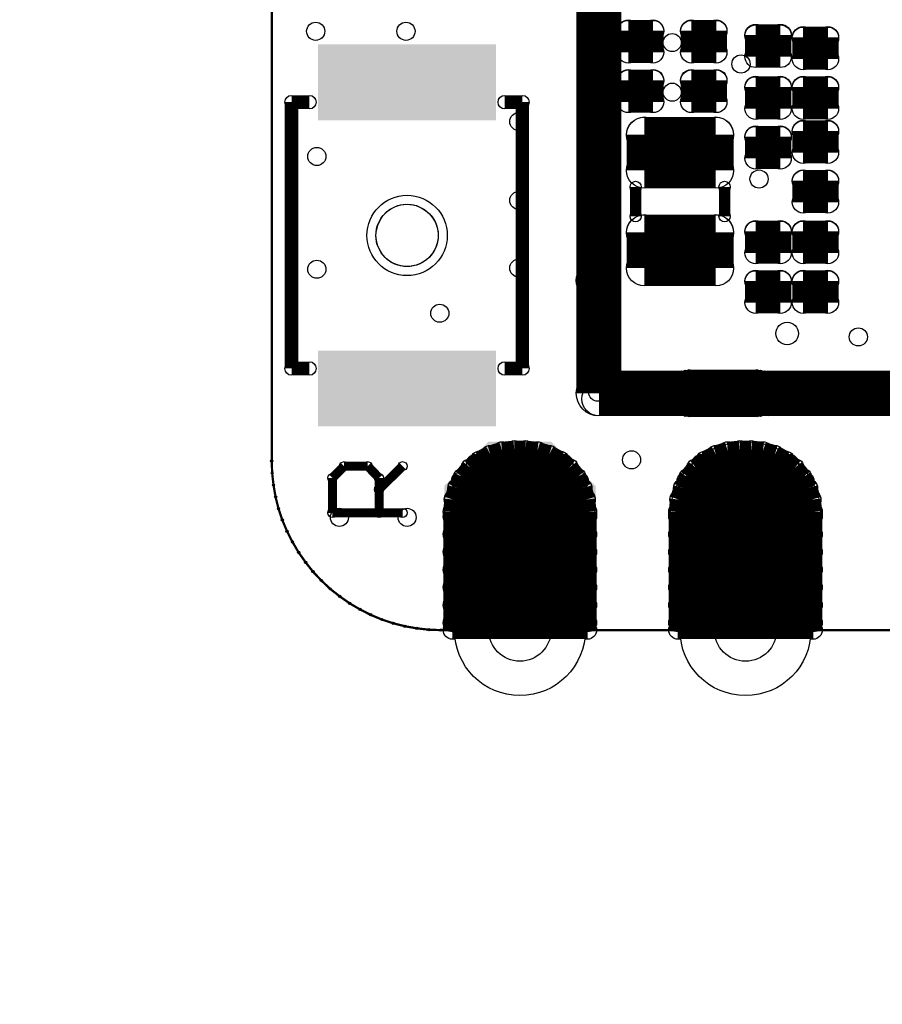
# Model space of a CAD drawing. Extents: x 0 to 123, y 0 to 26.
# Tile 1 of 14: x 0 to 10, y 0 to 11. Entities that reach past the tile are written whole.
import ezdxf

# ---------------------------------------------------------------- set-up
doc = ezdxf.new("R2010")
doc.units = 0
doc.layers.get('0').update_dxf_attribs({"linetype": 'CONTINUOUS'})
for name, color, linetype in [('XIAOESP32C3_GTO', 3, 'CONTINUOUS'), ('XIAOESP32C3_GTS', 10, 'CONTINUOUS'), ('XIAOESP32C3_TXT', 14, 'CONTINUOUS')]:
    doc.layers.add(name, color=color, linetype=linetype)

# ---------------------------------------------------------------- blocks, each defined once
blk = doc.blocks.new('ROUND_1')
blk.add_circle((0, 0), 0.0127)
blk = doc.blocks.new('ROUND_5')
blk.add_circle((0, 0), 0.254)
blk = doc.blocks.new('ROUND_12')
blk.add_circle((0, 0), 0.0762)
blk = doc.blocks.new('ROUND_2')
blk.add_circle((0, 0), 0.0508)
blk = doc.blocks.new('ROUND_14')
blk.add_circle((0, 0), 0.0635)
blk = doc.blocks.new('ROUND_3')
blk.add_circle((0, 0), 0)
blk = doc.blocks.new('CUSTOM_65')
for points in [[(-0.852168, 0.35298), (-0.35298, 0.852168), (0.852168, 0.35298), (0.35298, 0.852168)], [(-0.852168, -0.35298), (-0.852168, 0.35298), (0.852168, -0.35298), (0.852168, 0.35298)], [(-0.35298, -0.852168), (-0.852168, -0.35298), (0.35298, -0.852168), (0.852168, -0.35298)]]:
    blk.add_solid(points)
blk = doc.blocks.new('ROUND_22')
blk.add_circle((0, 0), 0.852)
blk = doc.blocks.new('ROUND_23')
blk.add_circle((0, 0), 0.737)
blk = doc.blocks.new('RECTANGLE_67')
blk.add_solid([(1.00203, 0.42672), (1.00203, -0.42672), (-1.00203, 0.42672), (-1.00203, -0.42672)])
blk = doc.blocks.new('ROUND_26')
blk.add_circle((0, 0), 0.452)
blk = doc.blocks.new('ROUND_53')
blk.add_circle((0, 0), 0.191)
blk = doc.blocks.new('ROUND_54')
blk.add_circle((0, 0), 0.121)
blk = doc.blocks.new('ROUND_24')
blk.add_circle((0, 0), 0.102)
blk = doc.blocks.new('ROUND_66')
blk.add_circle((0, 0), 0.201)
blk = doc.blocks.new('ROUND_46')
blk.add_circle((0, 0), 0.127)
blk = doc.blocks.new('ROUND_69')
blk.add_circle((0, 0), 0.351)
blk = doc.blocks.new('ROUND_70')
blk.add_circle((0, 0), 0.425)

msp = doc.modelspace()

# ---------------------------------------------------------------- linework, layer by layer
at = {"layer": 'XIAOESP32C3_GTO'}
for points, const_width in [([(2.83718, 20.08886), (2.83718, 6.11886)], 0.0254), ([(6.52018, 6.88086), (6.52018, 19.32686)], 0.508), ([(3.0607, 7.16026), (3.0607, 10.16)], 0.1524), ([(3.0607, 10.16), (3.26136, 10.16)], 0.1524), ([(5.461, 10.16), (5.65912, 10.16)], 0.1524), ([(5.65912, 10.16), (5.65912, 7.16026)], 0.1524), ([(6.9342, 9.20496), (6.9342, 8.87476)], 0.127), ([(7.93496, 8.87476), (7.93496, 9.20496)], 0.127), ([(3.26136, 7.16026), (3.0607, 7.16026)], 0.1524), ([(5.65912, 7.16026), (5.461, 7.16026)], 0.1524), ([(16.80718, 6.88086), (6.52018, 6.88086)], 0.508), ([(7.40918, 7.10184), (7.37362, 7.07644)], 0.0254), ([(7.44982, 7.11962), (7.40918, 7.10184)], 0.0254), ([(7.493, 7.12978), (7.44982, 7.11962)], 0.0254), ([(7.53618, 7.13486), (7.493, 7.12978)], 0.0254), ([(8.29818, 7.13486), (7.53618, 7.13486)], 0.0254), ([(8.34136, 7.12978), (8.29818, 7.13486)], 0.0254), ([(8.38454, 7.11962), (8.34136, 7.12978)], 0.0254), ([(8.42518, 7.10184), (8.38454, 7.11962)], 0.0254), ([(8.46074, 7.07644), (8.42518, 7.10184)], 0.0254), ([(7.3152, 7.00786), (7.29742, 6.96722)], 0.0254), ([(7.3406, 7.04342), (7.3152, 7.00786)], 0.0254), ([(7.37362, 7.07644), (7.3406, 7.04342)], 0.0254), ([(8.49376, 7.04342), (8.46074, 7.07644)], 0.0254), ([(8.51916, 7.00786), (8.49376, 7.04342)], 0.0254), ([(8.53694, 6.96722), (8.51916, 7.00786)], 0.0254), ([(7.28726, 6.92404), (7.28218, 6.88086)], 0.0254), ([(7.28218, 6.88086), (7.28726, 6.83768)], 0.0254), ([(7.29742, 6.96722), (7.28726, 6.92404)], 0.0254), ([(8.5471, 6.92404), (8.53694, 6.96722)], 0.0254), ([(8.55218, 6.88086), (8.5471, 6.92404)], 0.0254), ([(8.5471, 6.83768), (8.55218, 6.88086)], 0.0254), ([(7.28726, 6.83768), (7.29742, 6.7945)], 0.0254), ([(7.29742, 6.7945), (7.3152, 6.75386)], 0.0254), ([(7.3152, 6.75386), (7.3406, 6.7183)], 0.0254), ([(8.49376, 6.7183), (8.51916, 6.75386)], 0.0254), ([(8.51916, 6.75386), (8.53694, 6.7945)], 0.0254), ([(8.53694, 6.7945), (8.5471, 6.83768)], 0.0254), ([(7.3406, 6.7183), (7.37362, 6.68528)], 0.0254), ([(7.37362, 6.68528), (7.40918, 6.65988)], 0.0254), ([(7.40918, 6.65988), (7.44982, 6.6421)], 0.0254), ([(7.44982, 6.6421), (7.493, 6.63194)], 0.0254), ([(8.34136, 6.63194), (8.38454, 6.6421)], 0.0254), ([(8.38454, 6.6421), (8.42518, 6.65988)], 0.0254), ([(8.42518, 6.65988), (8.46074, 6.68528)], 0.0254), ([(8.46074, 6.68528), (8.49376, 6.7183)], 0.0254), ([(7.493, 6.63194), (7.53618, 6.62686)], 0.0254), ([(7.53618, 6.62686), (8.29818, 6.62686)], 0.0254), ([(8.29818, 6.62686), (8.34136, 6.63194)], 0.0254), ([(2.83718, 6.11886), (2.84226, 5.9817)], 0.0254), ([(3.52044, 5.92836), (3.65252, 6.06044)], 0.1016), ([(3.65252, 6.06044), (3.91668, 6.06044)], 0.1016), ([(3.91668, 6.06044), (4.04622, 5.92836)], 0.1016), ([(4.04622, 5.79882), (4.31038, 6.06044)], 0.1016), ([(2.84226, 5.9817), (2.8575, 5.84708)], 0.0254), ([(3.52044, 5.53466), (3.52044, 5.92836)], 0.1016), ([(4.04622, 5.92836), (4.04622, 5.53466)], 0.1016), ([(2.8575, 5.84708), (2.88036, 5.715)], 0.0254), ([(2.88036, 5.715), (2.91338, 5.58292)], 0.0254), ([(2.91338, 5.58292), (2.95656, 5.45338)], 0.0254), ([(4.31038, 5.53466), (3.52044, 5.53466)], 0.1016), ([(2.95656, 5.45338), (3.0099, 5.32638)], 0.0254), ([(3.0099, 5.32638), (3.07086, 5.207)], 0.0254), ([(3.07086, 5.207), (3.13944, 5.09016)], 0.0254), ([(3.13944, 5.09016), (3.21818, 4.9784)], 0.0254), ([(3.21818, 4.9784), (3.302, 4.87172)], 0.0254), ([(3.302, 4.87172), (3.39598, 4.77266)], 0.0254), ([(3.39598, 4.77266), (3.49504, 4.67868)], 0.0254), ([(3.49504, 4.67868), (3.60172, 4.59486)], 0.0254), ([(3.60172, 4.59486), (3.71348, 4.51612)], 0.0254), ([(3.71348, 4.51612), (3.83032, 4.44754)], 0.0254), ([(3.83032, 4.44754), (3.9497, 4.38658)], 0.0254), ([(3.9497, 4.38658), (4.0767, 4.33324)], 0.0254), ([(4.0767, 4.33324), (4.20624, 4.29006)], 0.0254), ([(4.20624, 4.29006), (4.33832, 4.25704)], 0.0254), ([(4.33832, 4.25704), (4.4704, 4.23418)], 0.0254), ([(4.4704, 4.23418), (4.60502, 4.21894)], 0.0254), ([(4.60502, 4.21894), (4.74218, 4.21386)], 0.0254), ([(4.74218, 4.21386), (21.88718, 4.21386)], 0.0254)]:
    msp.add_lwpolyline(points, dxfattribs=dict(at, const_width=const_width))
for points in [[(4.1783, 8.95858), (4.23164, 8.98398)], [(4.23164, 8.98398), (4.28752, 9.00176)], [(4.28752, 9.00176), (4.34594, 9.00938)], [(4.34594, 9.00938), (4.4069, 9.00684)], [(4.4069, 9.00684), (4.46278, 8.99414)], [(4.46278, 8.99414), (4.51866, 8.97128)], [(4.05638, 8.82904), (4.0894, 8.87984)], [(4.0894, 8.87984), (4.13004, 8.92302)], [(4.13004, 8.92302), (4.1783, 8.95858)], [(4.51866, 8.97128), (4.56946, 8.9408)], [(4.56946, 8.9408), (4.61518, 8.90016)], [(4.61518, 8.90016), (4.65074, 8.85444)], [(4.01574, 8.71728), (4.03098, 8.7757)], [(4.03098, 8.7757), (4.05638, 8.82904)], [(4.65074, 8.85444), (4.68122, 8.80364)], [(4.68122, 8.80364), (4.70154, 8.74776)], [(4.01066, 8.65886), (4.01574, 8.71728)], [(4.01574, 8.60044), (4.01066, 8.65886)], [(4.70154, 8.74776), (4.7117, 8.68934)], [(4.7117, 8.68934), (4.7117, 8.62838)], [(4.03098, 8.54202), (4.01574, 8.60044)], [(4.05638, 8.48868), (4.03098, 8.54202)], [(4.70154, 8.56996), (4.68122, 8.51408)], [(4.7117, 8.62838), (4.70154, 8.56996)], [(4.0894, 8.43788), (4.05638, 8.48868)], [(4.13004, 8.3947), (4.0894, 8.43788)], [(4.65074, 8.46328), (4.61518, 8.41756)], [(4.68122, 8.51408), (4.65074, 8.46328)], [(4.1783, 8.35914), (4.13004, 8.3947)], [(4.23164, 8.33374), (4.1783, 8.35914)], [(4.28752, 8.31596), (4.23164, 8.33374)], [(4.46278, 8.32358), (4.4069, 8.31088)], [(4.51866, 8.34644), (4.46278, 8.32358)], [(4.56946, 8.37692), (4.51866, 8.34644)], [(4.61518, 8.41756), (4.56946, 8.37692)], [(4.34594, 8.30834), (4.28752, 8.31596)], [(4.4069, 8.31088), (4.34594, 8.30834)]]:
    msp.add_lwpolyline(points, dxfattribs=at)
at = {"layer": 'XIAOESP32C3_GTS'}
for points, const_width in [([(2.83718, 20.08886), (2.83718, 6.11886)], 0.0254), ([(6.45668, 12.08786), (6.45668, 8.15086)], 0.381), ([(6.85038, 10.72134), (6.85038, 10.96518)], 0.2413), ([(6.85038, 10.96518), (7.12978, 10.96518)], 0.2413), ([(7.12978, 10.9601), (6.85038, 10.9601)], 0.2413), ([(7.12978, 10.96518), (7.12978, 10.72134)], 0.2413), ([(7.56158, 10.72134), (7.56158, 10.96518)], 0.2413), ([(7.56158, 10.96518), (7.84098, 10.96518)], 0.2413), ([(7.84098, 10.9601), (7.56158, 10.9601)], 0.2413), ([(7.84098, 10.96518), (7.84098, 10.72134)], 0.2413), ([(8.28548, 10.67054), (8.28548, 10.91438)], 0.2413), ([(8.28548, 10.91438), (8.56488, 10.91438)], 0.2413), ([(8.56488, 10.9093), (8.28548, 10.9093)], 0.2413), ([(8.56488, 10.91438), (8.56488, 10.67054)], 0.2413), ([(8.81888, 10.88898), (8.81888, 10.64514)], 0.2413), ([(8.81888, 10.88898), (9.09828, 10.88898)], 0.2413), ([(8.81888, 10.8839), (9.09828, 10.8839)], 0.2413), ([(9.09828, 10.88898), (9.09828, 10.64514)], 0.2413), ([(7.12978, 10.72134), (6.85038, 10.72134)], 0.2413), ([(7.84098, 10.72134), (7.56158, 10.72134)], 0.2413), ([(8.56488, 10.67054), (8.28548, 10.67054)], 0.2413), ([(9.09828, 10.64514), (8.81888, 10.64514)], 0.2413), ([(6.85038, 10.16254), (6.85038, 10.40638)], 0.2413), ([(6.85038, 10.40638), (7.12978, 10.40638)], 0.2413), ([(7.12978, 10.4013), (6.85038, 10.4013)], 0.2413), ([(7.12978, 10.40638), (7.12978, 10.16254)], 0.2413), ([(7.56158, 10.16254), (7.56158, 10.40638)], 0.2413), ([(7.56158, 10.40638), (7.84098, 10.40638)], 0.2413), ([(7.84098, 10.4013), (7.56158, 10.4013)], 0.2413), ([(7.84098, 10.40638), (7.84098, 10.16254)], 0.2413), ([(8.28548, 10.33018), (8.28548, 10.08634)], 0.2413), ([(8.28548, 10.33018), (8.56488, 10.33018)], 0.2413), ([(8.28548, 10.3251), (8.56488, 10.3251)], 0.2413), ([(8.56488, 10.33018), (8.56488, 10.08634)], 0.2413), ([(8.81888, 10.33018), (8.81888, 10.08634)], 0.2413), ([(8.81888, 10.33018), (9.09828, 10.33018)], 0.2413), ([(8.81888, 10.3251), (9.09828, 10.3251)], 0.2413), ([(9.09828, 10.33018), (9.09828, 10.08634)], 0.2413), ([(7.12978, 10.16254), (6.85038, 10.16254)], 0.2413), ([(7.84098, 10.16254), (7.56158, 10.16254)], 0.2413), ([(8.56488, 10.08634), (8.28548, 10.08634)], 0.2413), ([(9.09828, 10.08634), (8.81888, 10.08634)], 0.2413), ([(7.8359, 9.7917), (7.03326, 9.7917)], 0.40132), ([(7.03326, 9.39038), (7.03326, 9.7917)], 0.40132), ([(7.03326, 9.78916), (7.8359, 9.78916)], 0.40132), ([(7.8359, 9.7917), (7.8359, 9.39038)], 0.40132), ([(8.28548, 9.77138), (8.28548, 9.52754)], 0.2413), ([(8.28548, 9.77138), (8.56488, 9.77138)], 0.2413), ([(8.28548, 9.7663), (8.56488, 9.7663)], 0.2413), ([(8.56488, 9.77138), (8.56488, 9.52754)], 0.2413), ([(8.81888, 9.59104), (8.81888, 9.83488)], 0.2413), ([(8.81888, 9.83488), (9.09828, 9.83488)], 0.2413), ([(9.09828, 9.8298), (8.81888, 9.8298)], 0.2413), ([(9.09828, 9.83488), (9.09828, 9.59104)], 0.2413), ([(8.56488, 9.52754), (8.28548, 9.52754)], 0.2413), ([(9.09828, 9.59104), (8.81888, 9.59104)], 0.2413), ([(7.8359, 9.39038), (7.03326, 9.39038)], 0.40132), ([(8.81888, 9.03224), (8.81888, 9.27608)], 0.2413), ([(8.81888, 9.27608), (9.09828, 9.27608)], 0.2413), ([(9.09828, 9.271), (8.81888, 9.271)], 0.2413), ([(9.09828, 9.27608), (9.09828, 9.03224)], 0.2413), ([(9.09828, 9.03224), (8.81888, 9.03224)], 0.2413), ([(7.8359, 8.69188), (7.03326, 8.69188)], 0.40132), ([(7.03326, 8.29056), (7.03326, 8.69188)], 0.40132), ([(7.03326, 8.68934), (7.8359, 8.68934)], 0.40132), ([(7.8359, 8.69188), (7.8359, 8.29056)], 0.40132), ([(8.28548, 8.70458), (8.28548, 8.46074)], 0.2413), ([(8.28548, 8.70458), (8.56488, 8.70458)], 0.2413), ([(8.28548, 8.6995), (8.56488, 8.6995)], 0.2413), ([(8.56488, 8.70458), (8.56488, 8.46074)], 0.2413), ([(8.81888, 8.70458), (8.81888, 8.46074)], 0.2413), ([(8.81888, 8.70458), (9.09828, 8.70458)], 0.2413), ([(8.81888, 8.6995), (9.09828, 8.6995)], 0.2413), ([(9.09828, 8.70458), (9.09828, 8.46074)], 0.2413), ([(8.56488, 8.46074), (8.28548, 8.46074)], 0.2413), ([(9.09828, 8.46074), (8.81888, 8.46074)], 0.2413), ([(7.8359, 8.29056), (7.03326, 8.29056)], 0.40132), ([(8.28548, 8.14578), (8.28548, 7.90194)], 0.2413), ([(8.28548, 8.14578), (8.56488, 8.14578)], 0.2413), ([(8.28548, 8.1407), (8.56488, 8.1407)], 0.2413), ([(8.56488, 8.14578), (8.56488, 7.90194)], 0.2413), ([(8.81888, 8.14578), (8.81888, 7.90194)], 0.2413), ([(8.81888, 8.14578), (9.09828, 8.14578)], 0.2413), ([(8.81888, 8.1407), (9.09828, 8.1407)], 0.2413), ([(9.09828, 8.14578), (9.09828, 7.90194)], 0.2413), ([(8.56488, 7.90194), (8.28548, 7.90194)], 0.2413), ([(9.09828, 7.90194), (8.81888, 7.90194)], 0.2413), ([(7.40918, 7.10184), (7.37362, 7.07644)], 0.0254), ([(7.44982, 7.11962), (7.40918, 7.10184)], 0.0254), ([(7.493, 7.12978), (7.44982, 7.11962)], 0.0254), ([(7.53618, 7.13486), (7.493, 7.12978)], 0.0254), ([(8.29818, 7.13486), (7.53618, 7.13486)], 0.0254), ([(8.34136, 7.12978), (8.29818, 7.13486)], 0.0254), ([(8.38454, 7.11962), (8.34136, 7.12978)], 0.0254), ([(8.42518, 7.10184), (8.38454, 7.11962)], 0.0254), ([(8.46074, 7.07644), (8.42518, 7.10184)], 0.0254), ([(6.52018, 6.81736), (8.42518, 6.81736)], 0.381), ([(7.3152, 7.00786), (7.29742, 6.96722)], 0.0254), ([(7.3406, 7.04342), (7.3152, 7.00786)], 0.0254), ([(7.37362, 7.07644), (7.3406, 7.04342)], 0.0254), ([(8.49376, 7.04342), (8.46074, 7.07644)], 0.0254), ([(8.51916, 7.00786), (8.49376, 7.04342)], 0.0254), ([(8.53694, 6.96722), (8.51916, 7.00786)], 0.0254), ([(7.28726, 6.92404), (7.28218, 6.88086)], 0.0254), ([(7.28218, 6.88086), (7.28726, 6.83768)], 0.0254), ([(7.29742, 6.96722), (7.28726, 6.92404)], 0.0254), ([(8.5471, 6.92404), (8.53694, 6.96722)], 0.0254), ([(8.55218, 6.88086), (8.5471, 6.92404)], 0.0254), ([(8.5471, 6.83768), (8.55218, 6.88086)], 0.0254), ([(7.28726, 6.83768), (7.29742, 6.7945)], 0.0254), ([(7.29742, 6.7945), (7.3152, 6.75386)], 0.0254), ([(7.3152, 6.75386), (7.3406, 6.7183)], 0.0254), ([(8.49376, 6.7183), (8.51916, 6.75386)], 0.0254), ([(8.51916, 6.75386), (8.53694, 6.7945)], 0.0254), ([(8.53694, 6.7945), (8.5471, 6.83768)], 0.0254), ([(7.3406, 6.7183), (7.37362, 6.68528)], 0.0254), ([(7.37362, 6.68528), (7.40918, 6.65988)], 0.0254), ([(7.40918, 6.65988), (7.44982, 6.6421)], 0.0254), ([(7.44982, 6.6421), (7.493, 6.63194)], 0.0254), ([(8.34136, 6.63194), (8.38454, 6.6421)], 0.0254), ([(8.38454, 6.6421), (8.42518, 6.65988)], 0.0254), ([(8.42518, 6.65988), (8.46074, 6.68528)], 0.0254), ([(8.46074, 6.68528), (8.49376, 6.7183)], 0.0254), ([(7.493, 6.63194), (7.53618, 6.62686)], 0.0254), ([(7.53618, 6.62686), (8.29818, 6.62686)], 0.0254), ([(8.29818, 6.62686), (8.34136, 6.63194)], 0.0254), ([(5.29844, 6.19252), (5.43052, 6.23316)], 0.2032), ([(5.43052, 6.23316), (5.56768, 6.24586)], 0.2032), ([(5.56768, 6.24586), (5.69468, 6.24586)], 0.2032), ([(5.69468, 6.24586), (5.8293, 6.23316)], 0.2032), ([(5.8293, 6.23316), (5.96138, 6.19252)], 0.2032), ([(7.83844, 6.19252), (7.97052, 6.23316)], 0.2032), ([(7.97052, 6.23316), (8.10768, 6.24586)], 0.2032), ([(8.10768, 6.24586), (8.23468, 6.24586)], 0.2032), ([(8.23468, 6.24586), (8.3693, 6.23316)], 0.2032), ([(8.3693, 6.23316), (8.50138, 6.19252)], 0.2032), ([(5.07238, 6.04266), (5.17906, 6.12902)], 0.2032), ([(5.17906, 6.12902), (5.29844, 6.19252)], 0.2032), ([(5.96138, 6.19252), (6.08076, 6.12902)], 0.2032), ([(6.08076, 6.12902), (6.18744, 6.04266)], 0.2032), ([(7.61238, 6.04266), (7.71906, 6.12902)], 0.2032), ([(7.71906, 6.12902), (7.83844, 6.19252)], 0.2032), ([(8.50138, 6.19252), (8.62076, 6.12902)], 0.2032), ([(8.62076, 6.12902), (8.72744, 6.04266)], 0.2032), ([(2.83718, 6.11886), (2.84226, 5.9817)], 0.0254), ([(4.98602, 5.93598), (5.07238, 6.04266)], 0.2032), ([(5.13334, 6.09092), (6.12648, 6.09092)], 0.2032), ([(6.18744, 6.04266), (6.2738, 5.93598)], 0.2032), ([(7.52602, 5.93598), (7.61238, 6.04266)], 0.2032), ([(7.67334, 6.09092), (8.66648, 6.09092)], 0.2032), ([(8.72744, 6.04266), (8.8138, 5.93598)], 0.2032), ([(2.84226, 5.9817), (2.8575, 5.84708)], 0.0254), ([(4.92252, 5.81406), (4.98602, 5.93598)], 0.2032), ([(6.2992, 5.8928), (4.96316, 5.8928)], 0.2032), ([(6.2738, 5.93598), (6.33984, 5.81406)], 0.2032), ([(7.46252, 5.81406), (7.52602, 5.93598)], 0.2032), ([(8.8392, 5.8928), (7.50316, 5.8928)], 0.2032), ([(8.8138, 5.93598), (8.87984, 5.81406)], 0.2032), ([(4.88188, 5.68452), (4.92252, 5.81406)], 0.2032), ([(6.33984, 5.81406), (6.37794, 5.68452)], 0.2032), ([(7.42188, 5.68452), (7.46252, 5.81406)], 0.2032), ([(8.87984, 5.81406), (8.91794, 5.68452)], 0.2032), ([(2.8575, 5.84708), (2.88036, 5.715)], 0.0254), ([(4.86918, 5.54736), (4.88188, 5.68452)], 0.2032), ([(4.88442, 5.69214), (6.3754, 5.69214)], 0.2032), ([(6.37794, 5.68452), (6.39318, 5.54736)], 0.2032), ([(7.40918, 5.54736), (7.42188, 5.68452)], 0.2032), ([(7.42442, 5.69214), (8.9154, 5.69214)], 0.2032), ([(8.91794, 5.68452), (8.93318, 5.54736)], 0.2032), ([(2.88036, 5.715), (2.91338, 5.58292)], 0.0254), ([(2.91338, 5.58292), (2.95656, 5.45338)], 0.0254), ([(4.86918, 4.21386), (4.86918, 5.54736)], 0.2032), ([(6.39318, 5.49402), (4.86918, 5.49402)], 0.2032), ([(6.39318, 5.54736), (6.39318, 4.21386)], 0.2032), ([(7.40918, 4.21386), (7.40918, 5.54736)], 0.2032), ([(8.93318, 5.49402), (7.40918, 5.49402)], 0.2032), ([(8.93318, 5.54736), (8.93318, 4.21386)], 0.2032), ([(2.95656, 5.45338), (3.0099, 5.32638)], 0.0254), ([(3.0099, 5.32638), (3.07086, 5.207)], 0.0254), ([(4.86918, 5.29336), (6.39318, 5.29336)], 0.2032), ([(7.40918, 5.29336), (8.93318, 5.29336)], 0.2032), ([(3.07086, 5.207), (3.13944, 5.09016)], 0.0254), ([(3.13944, 5.09016), (3.21818, 4.9784)], 0.0254), ([(6.39318, 5.09524), (4.86918, 5.09524)], 0.2032), ([(8.93318, 5.09524), (7.40918, 5.09524)], 0.2032), ([(3.21818, 4.9784), (3.302, 4.87172)], 0.0254), ([(4.86918, 4.89458), (6.39318, 4.89458)], 0.2032), ([(7.40918, 4.89458), (8.93318, 4.89458)], 0.2032), ([(3.302, 4.87172), (3.39598, 4.77266)], 0.0254), ([(3.39598, 4.77266), (3.49504, 4.67868)], 0.0254), ([(6.39318, 4.69646), (4.86918, 4.69646)], 0.2032), ([(8.93318, 4.69646), (7.40918, 4.69646)], 0.2032), ([(3.49504, 4.67868), (3.60172, 4.59486)], 0.0254), ([(3.60172, 4.59486), (3.71348, 4.51612)], 0.0254), ([(4.86918, 4.4958), (6.39318, 4.4958)], 0.2032), ([(7.40918, 4.4958), (8.93318, 4.4958)], 0.2032), ([(3.71348, 4.51612), (3.83032, 4.44754)], 0.0254), ([(3.83032, 4.44754), (3.9497, 4.38658)], 0.0254), ([(3.9497, 4.38658), (4.0767, 4.33324)], 0.0254), ([(4.0767, 4.33324), (4.20624, 4.29006)], 0.0254), ([(6.39318, 4.29768), (4.86918, 4.29768)], 0.2032), ([(8.93318, 4.29768), (7.40918, 4.29768)], 0.2032), ([(4.20624, 4.29006), (4.33832, 4.25704)], 0.0254), ([(4.33832, 4.25704), (4.4704, 4.23418)], 0.0254), ([(4.4704, 4.23418), (4.60502, 4.21894)], 0.0254), ([(4.60502, 4.21894), (4.74218, 4.21386)], 0.0254), ([(4.74218, 4.21386), (21.88718, 4.21386)], 0.0254), ([(6.39318, 4.21386), (4.86918, 4.21386)], 0.2032), ([(8.93318, 4.21386), (7.40918, 4.21386)], 0.2032)]:
    msp.add_lwpolyline(points, dxfattribs=dict(at, const_width=const_width))
for points in [[(4.1783, 8.95858), (4.23164, 8.98398)], [(4.23164, 8.98398), (4.28752, 9.00176)], [(4.28752, 9.00176), (4.34594, 9.00938)], [(4.34594, 9.00938), (4.4069, 9.00684)], [(4.4069, 9.00684), (4.46278, 8.99414)], [(4.46278, 8.99414), (4.51866, 8.97128)], [(4.05638, 8.82904), (4.0894, 8.87984)], [(4.0894, 8.87984), (4.13004, 8.92302)], [(4.13004, 8.92302), (4.1783, 8.95858)], [(4.51866, 8.97128), (4.56946, 8.9408)], [(4.56946, 8.9408), (4.61518, 8.90016)], [(4.61518, 8.90016), (4.65074, 8.85444)], [(4.01574, 8.71728), (4.03098, 8.7757)], [(4.03098, 8.7757), (4.05638, 8.82904)], [(4.65074, 8.85444), (4.68122, 8.80364)], [(4.68122, 8.80364), (4.70154, 8.74776)], [(4.01066, 8.65886), (4.01574, 8.71728)], [(4.01574, 8.60044), (4.01066, 8.65886)], [(4.70154, 8.74776), (4.7117, 8.68934)], [(4.7117, 8.68934), (4.7117, 8.62838)], [(4.03098, 8.54202), (4.01574, 8.60044)], [(4.05638, 8.48868), (4.03098, 8.54202)], [(4.70154, 8.56996), (4.68122, 8.51408)], [(4.7117, 8.62838), (4.70154, 8.56996)], [(4.0894, 8.43788), (4.05638, 8.48868)], [(4.13004, 8.3947), (4.0894, 8.43788)], [(4.65074, 8.46328), (4.61518, 8.41756)], [(4.68122, 8.51408), (4.65074, 8.46328)], [(4.1783, 8.35914), (4.13004, 8.3947)], [(4.23164, 8.33374), (4.1783, 8.35914)], [(4.28752, 8.31596), (4.23164, 8.33374)], [(4.46278, 8.32358), (4.4069, 8.31088)], [(4.51866, 8.34644), (4.46278, 8.32358)], [(4.56946, 8.37692), (4.51866, 8.34644)], [(4.61518, 8.41756), (4.56946, 8.37692)], [(4.34594, 8.30834), (4.28752, 8.31596)], [(4.4069, 8.31088), (4.34594, 8.30834)]]:
    msp.add_lwpolyline(points, dxfattribs=at)

# ---------------------------------------------------------------- block references
at = {"layer": 'XIAOESP32C3_GTO'}
for name, p in [('ROUND_3', (4.34594, 17.89938)), ('ROUND_3', (4.4069, 17.89684)), ('ROUND_3', (4.28752, 17.89176)), ('ROUND_3', (4.46278, 17.88414)), ('ROUND_3', (4.23164, 17.87398)), ('ROUND_3', (4.51866, 17.86128)), ('ROUND_3', (4.1783, 17.84858)), ('ROUND_3', (4.56946, 17.8308)), ('ROUND_3', (4.13004, 17.81302)), ('ROUND_3', (4.61518, 17.79016)), ('ROUND_3', (4.0894, 17.76984)), ('ROUND_3', (4.65074, 17.74444)), ('ROUND_3', (4.05638, 17.71904)), ('ROUND_3', (4.68122, 17.69364)), ('ROUND_3', (4.03098, 17.6657)), ('ROUND_3', (4.70154, 17.63776)), ('ROUND_3', (4.01574, 17.60728)), ('ROUND_3', (4.7117, 17.57934)), ('ROUND_3', (4.01066, 17.54886)), ('ROUND_3', (4.01066, 17.54886)), ('ROUND_3', (4.7117, 17.51838)), ('ROUND_3', (4.01574, 17.49044)), ('ROUND_3', (4.70154, 17.45996)), ('ROUND_3', (4.03098, 17.43202)), ('ROUND_3', (4.68122, 17.40408)), ('ROUND_3', (4.05638, 17.37868)), ('ROUND_3', (4.65074, 17.35328)), ('ROUND_3', (4.0894, 17.32788)), ('ROUND_3', (4.61518, 17.30756)), ('ROUND_3', (4.13004, 17.2847)), ('ROUND_3', (4.56946, 17.26692)), ('ROUND_3', (4.1783, 17.24914)), ('ROUND_3', (4.51866, 17.23644)), ('ROUND_3', (4.23164, 17.22374)), ('ROUND_3', (4.46278, 17.21358)), ('ROUND_3', (4.28752, 17.20596)), ('ROUND_3', (4.4069, 17.20088)), ('ROUND_3', (4.34594, 17.19834)), ('ROUND_12', (3.0607, 10.16)), ('ROUND_12', (3.26136, 10.16)), ('ROUND_12', (5.461, 10.16)), ('ROUND_12', (5.65912, 10.16)), ('ROUND_12', (5.65912, 10.16)), ('ROUND_14', (6.9342, 9.20496)), ('ROUND_14', (7.93496, 9.20496)), ('ROUND_3', (4.34594, 9.00938)), ('ROUND_3', (4.4069, 9.00684)), ('ROUND_3', (4.28752, 9.00176)), ('ROUND_3', (4.46278, 8.99414)), ('ROUND_3', (4.23164, 8.98398)), ('ROUND_3', (4.51866, 8.97128)), ('ROUND_3', (4.1783, 8.95858)), ('ROUND_3', (4.56946, 8.9408)), ('ROUND_3', (4.13004, 8.92302)), ('ROUND_3', (4.61518, 8.90016)), ('ROUND_3', (4.0894, 8.87984)), ('ROUND_14', (6.9342, 8.87476)), ('ROUND_14', (7.93496, 8.87476)), ('ROUND_3', (4.65074, 8.85444)), ('ROUND_3', (4.05638, 8.82904)), ('ROUND_3', (4.68122, 8.80364)), ('ROUND_3', (4.03098, 8.7757)), ('ROUND_3', (4.70154, 8.74776)), ('ROUND_3', (4.01574, 8.71728)), ('ROUND_3', (4.7117, 8.68934)), ('ROUND_3', (4.01066, 8.65886)), ('ROUND_3', (4.01066, 8.65886)), ('ROUND_3', (4.7117, 8.62838)), ('ROUND_3', (4.01574, 8.60044)), ('ROUND_3', (4.70154, 8.56996)), ('ROUND_3', (4.03098, 8.54202)), ('ROUND_3', (4.68122, 8.51408)), ('ROUND_3', (4.05638, 8.48868)), ('ROUND_3', (4.65074, 8.46328)), ('ROUND_3', (4.0894, 8.43788)), ('ROUND_3', (4.61518, 8.41756)), ('ROUND_3', (4.13004, 8.3947)), ('ROUND_3', (4.56946, 8.37692)), ('ROUND_3', (4.1783, 8.35914)), ('ROUND_3', (4.51866, 8.34644)), ('ROUND_3', (4.23164, 8.33374)), ('ROUND_3', (4.46278, 8.32358)), ('ROUND_3', (4.28752, 8.31596)), ('ROUND_3', (4.4069, 8.31088)), ('ROUND_3', (4.34594, 8.30834)), ('ROUND_12', (3.0607, 7.16026)), ('ROUND_12', (3.26136, 7.16026)), ('ROUND_12', (5.461, 7.16026)), ('ROUND_12', (5.65912, 7.16026)), ('ROUND_5', (6.52018, 6.88086)), ('ROUND_1', (7.40918, 7.10184)), ('ROUND_1', (7.44982, 7.11962)), ('ROUND_1', (7.493, 7.12978)), ('ROUND_1', (7.53618, 7.13486)), ('ROUND_1', (8.29818, 7.13486)), ('ROUND_1', (8.34136, 7.12978)), ('ROUND_1', (8.38454, 7.11962)), ('ROUND_1', (8.42518, 7.10184)), ('ROUND_1', (7.3152, 7.00786)), ('ROUND_1', (7.3406, 7.04342)), ('ROUND_1', (7.37362, 7.07644)), ('ROUND_1', (8.46074, 7.07644)), ('ROUND_1', (8.49376, 7.04342)), ('ROUND_1', (8.51916, 7.00786)), ('ROUND_1', (7.28218, 6.88086)), ('ROUND_1', (7.28726, 6.92404)), ('ROUND_1', (7.29742, 6.96722)), ('ROUND_1', (8.53694, 6.96722)), ('ROUND_1', (8.5471, 6.92404)), ('ROUND_1', (8.55218, 6.88086)), ('ROUND_1', (7.28726, 6.83768)), ('ROUND_1', (7.29742, 6.7945)), ('ROUND_1', (7.3152, 6.75386)), ('ROUND_1', (8.51916, 6.75386)), ('ROUND_1', (8.53694, 6.7945)), ('ROUND_1', (8.5471, 6.83768)), ('ROUND_1', (7.3406, 6.7183)), ('ROUND_1', (7.37362, 6.68528)), ('ROUND_1', (7.40918, 6.65988)), ('ROUND_1', (7.44982, 6.6421)), ('ROUND_1', (8.38454, 6.6421)), ('ROUND_1', (8.42518, 6.65988)), ('ROUND_1', (8.46074, 6.68528)), ('ROUND_1', (8.49376, 6.7183)), ('ROUND_1', (7.493, 6.63194)), ('ROUND_1', (7.53618, 6.62686)), ('ROUND_1', (7.53618, 6.62686)), ('ROUND_1', (8.29818, 6.62686)), ('ROUND_1', (8.34136, 6.63194)), ('ROUND_1', (2.83718, 6.11886)), ('ROUND_2', (3.65252, 6.06044)), ('ROUND_2', (3.91668, 6.06044)), ('ROUND_2', (4.31038, 6.06044)), ('ROUND_1', (2.84226, 5.9817)), ('ROUND_2', (3.52044, 5.92836)), ('ROUND_2', (4.04622, 5.92836)), ('ROUND_1', (2.8575, 5.84708)), ('ROUND_2', (4.04622, 5.79882)), ('ROUND_1', (2.88036, 5.715)), ('ROUND_1', (2.91338, 5.58292)), ('ROUND_2', (3.52044, 5.53466)), ('ROUND_2', (4.04622, 5.53466)), ('ROUND_2', (4.31038, 5.53466)), ('ROUND_1', (2.95656, 5.45338)), ('ROUND_1', (3.0099, 5.32638)), ('ROUND_1', (3.07086, 5.207)), ('ROUND_1', (3.13944, 5.09016)), ('ROUND_1', (3.21818, 4.9784)), ('ROUND_1', (3.302, 4.87172)), ('ROUND_1', (3.39598, 4.77266)), ('ROUND_1', (3.49504, 4.67868)), ('ROUND_1', (3.60172, 4.59486)), ('ROUND_1', (3.71348, 4.51612)), ('ROUND_1', (3.83032, 4.44754)), ('ROUND_1', (3.9497, 4.38658)), ('ROUND_1', (4.0767, 4.33324)), ('ROUND_1', (4.20624, 4.29006)), ('ROUND_1', (4.33832, 4.25704)), ('ROUND_1', (4.4704, 4.23418)), ('ROUND_1', (4.60502, 4.21894)), ('ROUND_1', (4.74218, 4.21386)), ('ROUND_1', (4.74218, 4.21386))]:
    msp.add_blockref(name, p, dxfattribs=at)
at = {"layer": 'XIAOESP32C3_GTS'}
for name, p in [('ROUND_3', (4.34594, 17.89938)), ('ROUND_3', (4.4069, 17.89684)), ('ROUND_3', (4.28752, 17.89176)), ('ROUND_3', (4.46278, 17.88414)), ('ROUND_3', (4.23164, 17.87398)), ('ROUND_3', (4.51866, 17.86128)), ('ROUND_3', (4.1783, 17.84858)), ('ROUND_3', (4.56946, 17.8308)), ('ROUND_3', (4.13004, 17.81302)), ('ROUND_3', (4.61518, 17.79016)), ('ROUND_3', (4.0894, 17.76984)), ('ROUND_3', (4.65074, 17.74444)), ('ROUND_3', (4.05638, 17.71904)), ('ROUND_3', (4.68122, 17.69364)), ('ROUND_3', (4.03098, 17.6657)), ('ROUND_3', (4.70154, 17.63776)), ('ROUND_3', (4.01574, 17.60728)), ('ROUND_3', (4.7117, 17.57934)), ('ROUND_3', (4.01066, 17.54886)), ('ROUND_3', (4.01066, 17.54886)), ('ROUND_3', (4.7117, 17.51838)), ('ROUND_3', (4.01574, 17.49044)), ('ROUND_3', (4.70154, 17.45996)), ('ROUND_3', (4.03098, 17.43202)), ('ROUND_3', (4.68122, 17.40408)), ('ROUND_3', (4.05638, 17.37868)), ('ROUND_3', (4.65074, 17.35328)), ('ROUND_3', (4.0894, 17.32788)), ('ROUND_3', (4.61518, 17.30756)), ('ROUND_3', (4.13004, 17.2847)), ('ROUND_3', (4.56946, 17.26692)), ('ROUND_3', (4.1783, 17.24914)), ('ROUND_3', (4.51866, 17.23644)), ('ROUND_3', (4.23164, 17.22374)), ('ROUND_3', (4.46278, 17.21358)), ('ROUND_3', (4.28752, 17.20596)), ('ROUND_3', (4.4069, 17.20088)), ('ROUND_3', (4.34594, 17.19834)), ('ROUND_54', (6.85038, 10.96518)), ('ROUND_54', (6.85038, 10.9601)), ('ROUND_54', (7.12978, 10.96518)), ('ROUND_54', (7.12978, 10.96518)), ('ROUND_54', (7.12978, 10.9601)), ('ROUND_54', (7.56158, 10.96518)), ('ROUND_54', (7.56158, 10.9601)), ('ROUND_54', (7.84098, 10.96518)), ('ROUND_54', (7.84098, 10.96518)), ('ROUND_54', (7.84098, 10.9601)), ('ROUND_54', (8.28548, 10.91438)), ('ROUND_54', (8.28548, 10.9093)), ('ROUND_54', (8.56488, 10.91438)), ('ROUND_54', (8.56488, 10.91438)), ('ROUND_54', (8.56488, 10.9093)), ('ROUND_54', (8.81888, 10.88898)), ('ROUND_54', (8.81888, 10.88898)), ('ROUND_54', (8.81888, 10.8839)), ('ROUND_54', (9.09828, 10.88898)), ('ROUND_54', (9.09828, 10.8839)), ('RECTANGLE_67', (4.36118, 10.38352)), ('ROUND_54', (6.85038, 10.72134)), ('ROUND_54', (7.12978, 10.72134)), ('ROUND_54', (7.56158, 10.72134)), ('ROUND_54', (7.84098, 10.72134)), ('ROUND_54', (8.28548, 10.67054)), ('ROUND_54', (8.56488, 10.67054)), ('ROUND_54', (8.81888, 10.64514)), ('ROUND_54', (8.81888, 10.64514)), ('ROUND_54', (9.09828, 10.64514)), ('ROUND_54', (6.85038, 10.40638)), ('ROUND_54', (6.85038, 10.4013)), ('ROUND_54', (7.12978, 10.40638)), ('ROUND_54', (7.12978, 10.40638)), ('ROUND_54', (7.12978, 10.4013)), ('ROUND_54', (7.56158, 10.40638)), ('ROUND_54', (7.56158, 10.4013)), ('ROUND_54', (7.84098, 10.40638)), ('ROUND_54', (7.84098, 10.40638)), ('ROUND_54', (7.84098, 10.4013)), ('ROUND_54', (8.28548, 10.33018)), ('ROUND_54', (8.28548, 10.33018)), ('ROUND_54', (8.28548, 10.3251)), ('ROUND_54', (8.56488, 10.33018)), ('ROUND_54', (8.56488, 10.3251)), ('ROUND_54', (8.81888, 10.33018)), ('ROUND_54', (8.81888, 10.33018)), ('ROUND_54', (8.81888, 10.3251)), ('ROUND_54', (9.09828, 10.33018)), ('ROUND_54', (9.09828, 10.3251)), ('ROUND_54', (6.85038, 10.16254)), ('ROUND_54', (7.12978, 10.16254)), ('ROUND_54', (7.56158, 10.16254)), ('ROUND_54', (7.84098, 10.16254)), ('ROUND_54', (8.28548, 10.08634)), ('ROUND_54', (8.28548, 10.08634)), ('ROUND_54', (8.56488, 10.08634)), ('ROUND_54', (8.81888, 10.08634)), ('ROUND_54', (8.81888, 10.08634)), ('ROUND_54', (9.09828, 10.08634)), ('ROUND_66', (7.03326, 9.7917)), ('ROUND_66', (7.03326, 9.7917)), ('ROUND_66', (7.03326, 9.78916)), ('ROUND_66', (7.8359, 9.7917)), ('ROUND_66', (7.8359, 9.7917)), ('ROUND_66', (7.8359, 9.78916)), ('ROUND_54', (8.28548, 9.77138)), ('ROUND_54', (8.28548, 9.77138)), ('ROUND_54', (8.28548, 9.7663)), ('ROUND_54', (8.56488, 9.77138)), ('ROUND_54', (8.56488, 9.7663)), ('ROUND_54', (8.81888, 9.83488)), ('ROUND_54', (8.81888, 9.8298)), ('ROUND_54', (9.09828, 9.83488)), ('ROUND_54', (9.09828, 9.83488)), ('ROUND_54', (9.09828, 9.8298)), ('ROUND_54', (8.28548, 9.52754)), ('ROUND_54', (8.28548, 9.52754)), ('ROUND_54', (8.56488, 9.52754)), ('ROUND_54', (8.81888, 9.59104)), ('ROUND_54', (9.09828, 9.59104)), ('ROUND_66', (7.03326, 9.39038)), ('ROUND_66', (7.8359, 9.39038)), ('ROUND_54', (8.81888, 9.27608)), ('ROUND_54', (8.81888, 9.271)), ('ROUND_54', (9.09828, 9.27608)), ('ROUND_54', (9.09828, 9.27608)), ('ROUND_54', (9.09828, 9.271)), ('ROUND_26', (4.36118, 8.65886)), ('ROUND_54', (8.81888, 9.03224)), ('ROUND_54', (9.09828, 9.03224)), ('ROUND_3', (4.34594, 9.00938)), ('ROUND_3', (4.4069, 9.00684)), ('ROUND_3', (4.28752, 9.00176)), ('ROUND_3', (4.46278, 8.99414)), ('ROUND_3', (4.23164, 8.98398)), ('ROUND_3', (4.51866, 8.97128)), ('ROUND_3', (4.1783, 8.95858)), ('ROUND_3', (4.56946, 8.9408)), ('ROUND_3', (4.13004, 8.92302)), ('ROUND_3', (4.61518, 8.90016)), ('ROUND_3', (4.0894, 8.87984)), ('ROUND_66', (7.03326, 8.69188)), ('ROUND_66', (7.03326, 8.69188)), ('ROUND_66', (7.03326, 8.68934)), ('ROUND_66', (7.8359, 8.69188)), ('ROUND_66', (7.8359, 8.69188)), ('ROUND_66', (7.8359, 8.68934)), ('ROUND_3', (4.65074, 8.85444)), ('ROUND_3', (4.05638, 8.82904)), ('ROUND_3', (4.68122, 8.80364)), ('ROUND_3', (4.03098, 8.7757)), ('ROUND_54', (8.28548, 8.70458)), ('ROUND_54', (8.28548, 8.70458)), ('ROUND_54', (8.28548, 8.6995)), ('ROUND_54', (8.56488, 8.70458)), ('ROUND_54', (8.56488, 8.6995)), ('ROUND_54', (8.81888, 8.70458)), ('ROUND_54', (8.81888, 8.70458)), ('ROUND_54', (8.81888, 8.6995)), ('ROUND_54', (9.09828, 8.70458)), ('ROUND_54', (9.09828, 8.6995)), ('ROUND_3', (4.70154, 8.74776)), ('ROUND_3', (4.01574, 8.71728)), ('ROUND_3', (4.7117, 8.68934)), ('ROUND_3', (4.01066, 8.65886)), ('ROUND_3', (4.01066, 8.65886)), ('ROUND_3', (4.7117, 8.62838)), ('ROUND_3', (4.01574, 8.60044)), ('ROUND_3', (4.70154, 8.56996)), ('ROUND_3', (4.03098, 8.54202)), ('ROUND_54', (8.28548, 8.46074)), ('ROUND_54', (8.28548, 8.46074)), ('ROUND_54', (8.56488, 8.46074)), ('ROUND_54', (8.81888, 8.46074)), ('ROUND_54', (8.81888, 8.46074)), ('ROUND_54', (9.09828, 8.46074)), ('ROUND_3', (4.68122, 8.51408)), ('ROUND_3', (4.05638, 8.48868)), ('ROUND_3', (4.65074, 8.46328)), ('ROUND_3', (4.0894, 8.43788)), ('ROUND_66', (7.03326, 8.29056)), ('ROUND_66', (7.8359, 8.29056)), ('ROUND_3', (4.61518, 8.41756)), ('ROUND_3', (4.13004, 8.3947)), ('ROUND_3', (4.56946, 8.37692)), ('ROUND_3', (4.1783, 8.35914)), ('ROUND_3', (4.51866, 8.34644)), ('ROUND_3', (4.23164, 8.33374)), ('ROUND_3', (4.46278, 8.32358)), ('ROUND_53', (6.45668, 8.15086)), ('ROUND_3', (4.28752, 8.31596)), ('ROUND_3', (4.4069, 8.31088)), ('ROUND_3', (4.34594, 8.30834)), ('ROUND_54', (8.28548, 8.14578)), ('ROUND_54', (8.28548, 8.14578)), ('ROUND_54', (8.28548, 8.1407)), ('ROUND_54', (8.56488, 8.14578)), ('ROUND_54', (8.56488, 8.1407)), ('ROUND_54', (8.81888, 8.14578)), ('ROUND_54', (8.81888, 8.14578)), ('ROUND_54', (8.81888, 8.1407)), ('ROUND_54', (9.09828, 8.14578)), ('ROUND_54', (9.09828, 8.1407)), ('ROUND_54', (8.28548, 7.90194)), ('ROUND_54', (8.28548, 7.90194)), ('ROUND_54', (8.56488, 7.90194)), ('ROUND_54', (8.81888, 7.90194)), ('ROUND_54', (8.81888, 7.90194)), ('ROUND_54', (9.09828, 7.90194)), ('RECTANGLE_67', (4.36118, 6.9342)), ('ROUND_1', (7.40918, 7.10184)), ('ROUND_1', (7.44982, 7.11962)), ('ROUND_1', (7.493, 7.12978)), ('ROUND_1', (7.53618, 7.13486)), ('ROUND_1', (8.29818, 7.13486)), ('ROUND_1', (8.34136, 7.12978)), ('ROUND_1', (8.38454, 7.11962)), ('ROUND_1', (8.42518, 7.10184)), ('ROUND_53', (6.52018, 6.81736)), ('ROUND_1', (7.3152, 7.00786)), ('ROUND_1', (7.3406, 7.04342)), ('ROUND_1', (7.37362, 7.07644)), ('ROUND_53', (8.42518, 6.81736)), ('ROUND_1', (8.46074, 7.07644)), ('ROUND_1', (8.49376, 7.04342)), ('ROUND_1', (8.51916, 7.00786)), ('ROUND_1', (7.28218, 6.88086)), ('ROUND_1', (7.28726, 6.92404)), ('ROUND_1', (7.29742, 6.96722)), ('ROUND_1', (8.53694, 6.96722)), ('ROUND_1', (8.5471, 6.92404)), ('ROUND_1', (8.55218, 6.88086)), ('ROUND_1', (7.28726, 6.83768)), ('ROUND_1', (7.29742, 6.7945)), ('ROUND_1', (7.3152, 6.75386)), ('ROUND_1', (8.51916, 6.75386)), ('ROUND_1', (8.53694, 6.7945)), ('ROUND_1', (8.5471, 6.83768)), ('ROUND_1', (7.3406, 6.7183)), ('ROUND_1', (7.37362, 6.68528)), ('ROUND_1', (7.40918, 6.65988)), ('ROUND_1', (7.44982, 6.6421)), ('ROUND_1', (8.38454, 6.6421)), ('ROUND_1', (8.42518, 6.65988)), ('ROUND_1', (8.46074, 6.68528)), ('ROUND_1', (8.49376, 6.7183)), ('ROUND_1', (7.493, 6.63194)), ('ROUND_1', (7.53618, 6.62686)), ('ROUND_1', (7.53618, 6.62686)), ('ROUND_1', (8.29818, 6.62686)), ('ROUND_1', (8.34136, 6.63194)), ('CUSTOM_65', (5.63118, 5.48386)), ('ROUND_24', (5.43052, 6.23316)), ('ROUND_24', (5.56768, 6.24586)), ('ROUND_24', (5.69468, 6.24586)), ('ROUND_24', (5.8293, 6.23316)), ('ROUND_22', (8.17118, 5.48386)), ('ROUND_24', (7.97052, 6.23316)), ('ROUND_24', (8.10768, 6.24586)), ('ROUND_24', (8.23468, 6.24586)), ('ROUND_24', (8.3693, 6.23316)), ('ROUND_24', (5.17906, 6.12902)), ('ROUND_24', (5.29844, 6.19252)), ('ROUND_24', (5.96138, 6.19252)), ('ROUND_24', (6.08076, 6.12902)), ('ROUND_24', (7.71906, 6.12902)), ('ROUND_24', (7.83844, 6.19252)), ('ROUND_24', (8.50138, 6.19252)), ('ROUND_24', (8.62076, 6.12902)), ('ROUND_1', (2.83718, 6.11886)), ('ROUND_24', (5.07238, 6.04266)), ('ROUND_24', (5.13334, 6.09092)), ('ROUND_24', (6.12648, 6.09092)), ('ROUND_24', (6.18744, 6.04266)), ('ROUND_24', (7.61238, 6.04266)), ('ROUND_24', (7.67334, 6.09092)), ('ROUND_24', (8.66648, 6.09092)), ('ROUND_24', (8.72744, 6.04266)), ('ROUND_1', (2.84226, 5.9817)), ('ROUND_24', (4.96316, 5.8928)), ('ROUND_24', (4.98602, 5.93598)), ('ROUND_24', (6.2738, 5.93598)), ('ROUND_24', (6.2992, 5.8928)), ('ROUND_24', (7.50316, 5.8928)), ('ROUND_24', (7.52602, 5.93598)), ('ROUND_24', (8.8138, 5.93598)), ('ROUND_24', (8.8392, 5.8928)), ('ROUND_24', (4.92252, 5.81406)), ('ROUND_24', (6.33984, 5.81406)), ('ROUND_24', (7.46252, 5.81406)), ('ROUND_24', (8.87984, 5.81406)), ('ROUND_1', (2.8575, 5.84708)), ('ROUND_24', (4.88188, 5.68452)), ('ROUND_24', (4.88442, 5.69214)), ('ROUND_24', (6.3754, 5.69214)), ('ROUND_24', (6.37794, 5.68452)), ('ROUND_24', (7.42188, 5.68452)), ('ROUND_24', (7.42442, 5.69214)), ('ROUND_24', (8.9154, 5.69214)), ('ROUND_24', (8.91794, 5.68452)), ('ROUND_24', (8.91794, 5.68452)), ('ROUND_1', (2.88036, 5.715)), ('ROUND_1', (2.91338, 5.58292)), ('ROUND_24', (4.86918, 5.54736)), ('ROUND_24', (4.86918, 5.49402)), ('ROUND_24', (6.39318, 5.54736)), ('ROUND_24', (6.39318, 5.49402)), ('ROUND_24', (7.40918, 5.54736)), ('ROUND_24', (7.40918, 5.49402)), ('ROUND_24', (8.93318, 5.54736)), ('ROUND_24', (8.93318, 5.49402)), ('ROUND_1', (2.95656, 5.45338)), ('ROUND_1', (3.0099, 5.32638)), ('ROUND_24', (4.86918, 5.29336)), ('ROUND_24', (6.39318, 5.29336)), ('ROUND_24', (7.40918, 5.29336)), ('ROUND_24', (8.93318, 5.29336)), ('ROUND_1', (3.07086, 5.207)), ('ROUND_1', (3.13944, 5.09016)), ('ROUND_24', (4.86918, 5.09524)), ('ROUND_24', (6.39318, 5.09524)), ('ROUND_24', (7.40918, 5.09524)), ('ROUND_24', (8.93318, 5.09524)), ('ROUND_1', (3.21818, 4.9784)), ('ROUND_24', (4.86918, 4.89458)), ('ROUND_24', (6.39318, 4.89458)), ('ROUND_24', (7.40918, 4.89458)), ('ROUND_24', (8.93318, 4.89458)), ('ROUND_1', (3.302, 4.87172)), ('ROUND_23', (5.63118, 4.21386)), ('ROUND_23', (8.17118, 4.21386)), ('ROUND_1', (3.39598, 4.77266)), ('ROUND_24', (4.86918, 4.69646)), ('ROUND_24', (6.39318, 4.69646)), ('ROUND_24', (7.40918, 4.69646)), ('ROUND_24', (8.93318, 4.69646)), ('ROUND_1', (3.49504, 4.67868)), ('ROUND_1', (3.60172, 4.59486)), ('ROUND_24', (4.86918, 4.4958)), ('ROUND_24', (6.39318, 4.4958)), ('ROUND_24', (7.40918, 4.4958)), ('ROUND_24', (8.93318, 4.4958)), ('ROUND_1', (3.71348, 4.51612)), ('ROUND_1', (3.83032, 4.44754)), ('ROUND_1', (3.9497, 4.38658)), ('ROUND_1', (4.0767, 4.33324)), ('ROUND_24', (4.86918, 4.29768)), ('ROUND_24', (6.39318, 4.29768)), ('ROUND_24', (7.40918, 4.29768)), ('ROUND_24', (8.93318, 4.29768)), ('ROUND_1', (4.20624, 4.29006)), ('ROUND_1', (4.33832, 4.25704)), ('ROUND_1', (4.4704, 4.23418)), ('ROUND_1', (4.60502, 4.21894)), ('ROUND_1', (4.74218, 4.21386)), ('ROUND_1', (4.74218, 4.21386)), ('ROUND_24', (4.86918, 4.21386)), ('ROUND_24', (6.39318, 4.21386)), ('ROUND_24', (6.39318, 4.21386)), ('ROUND_24', (7.40918, 4.21386)), ('ROUND_24', (8.93318, 4.21386))]:
    msp.add_blockref(name, p, dxfattribs=at)
at = {"layer": 'XIAOESP32C3_TXT'}
for name, p in [('ROUND_24', (6.50748, 11.08456)), ('ROUND_24', (3.33248, 10.95756)), ('ROUND_24', (4.34848, 10.95756)), ('ROUND_24', (7.34568, 10.83056)), ('ROUND_24', (8.12038, 10.58926)), ('ROUND_24', (7.34568, 10.27176)), ('ROUND_24', (6.50748, 10.19556)), ('ROUND_24', (5.61848, 9.94156)), ('ROUND_24', (3.34518, 9.54786)), ('ROUND_24', (6.50748, 9.30656)), ('ROUND_24', (8.32358, 9.29386)), ('ROUND_24', (5.61848, 9.05256)), ('ROUND_69', (4.36118, 8.65886)), ('ROUND_24', (6.50748, 8.67156)), ('ROUND_24', (3.34518, 8.27786)), ('ROUND_24', (5.61848, 8.29056)), ('ROUND_24', (6.50748, 8.08736)), ('ROUND_24', (4.72948, 7.78256)), ('ROUND_46', (8.64108, 7.55396)), ('ROUND_24', (9.44118, 7.51586)), ('ROUND_24', (6.50748, 6.89356)), ('ROUND_24', (6.88848, 6.13156)), ('ROUND_70', (5.63118, 5.48386)), ('ROUND_70', (8.17118, 5.48386)), ('ROUND_24', (3.59918, 5.48386)), ('ROUND_24', (4.36118, 5.48386)), ('ROUND_69', (5.63118, 4.21386)), ('ROUND_69', (8.17118, 4.21386))]:
    msp.add_blockref(name, p, dxfattribs=at)

doc.saveas('drawing.dxf')
